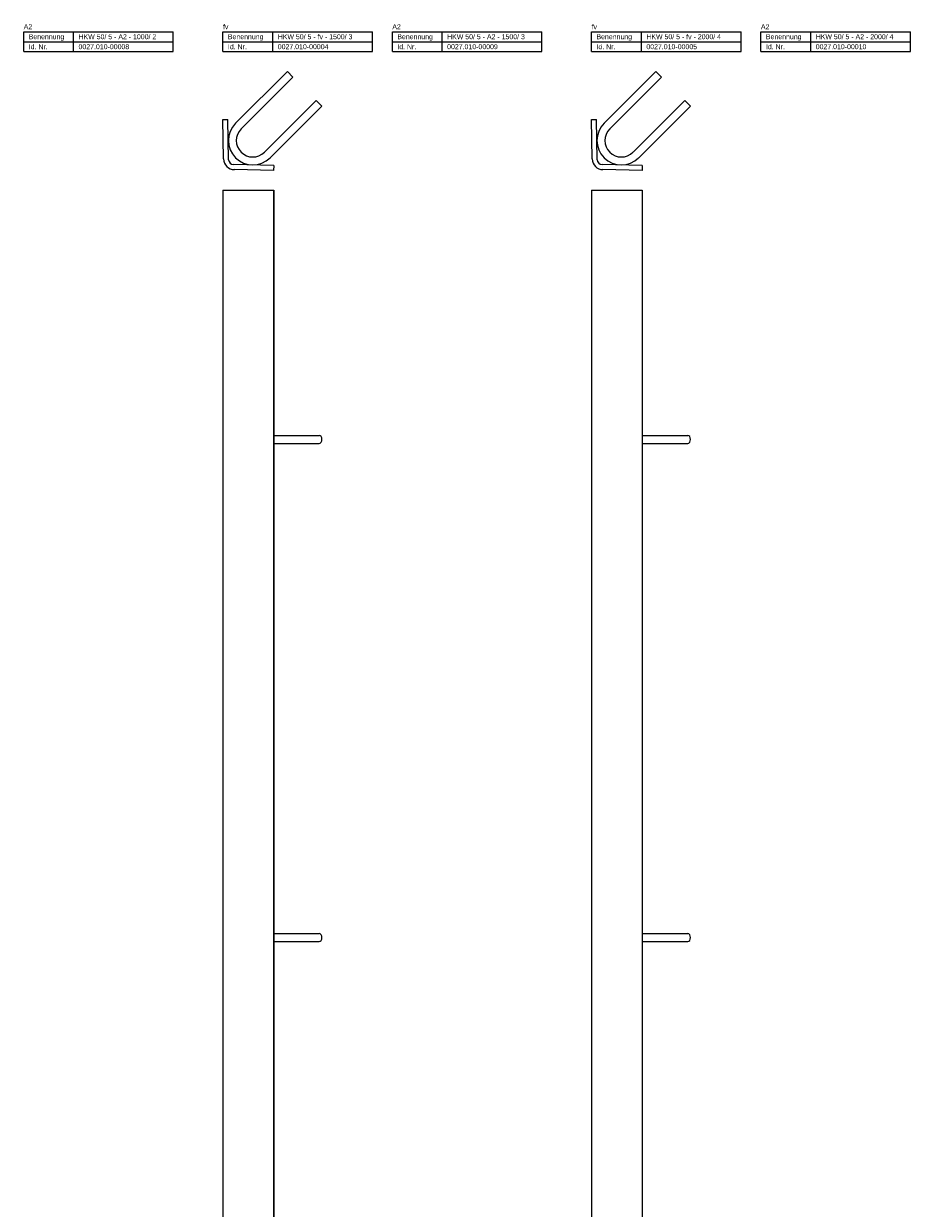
# Model space of a CAD drawing. Header units: millimetres. Extents: x 1092 to 2892, y 407 to 2574.
# Tile 3 of 3: x 2002 to 2892, y 1385 to 2574. Entities that reach past the tile are written whole.
import ezdxf

# ---------------------------------------------------------------- set-up
doc = ezdxf.new("R2010")
doc.units = ezdxf.units.MM
doc.header["$LTSCALE"] = 5
doc.layers.add('HALFEN', color=2, linetype='CONTINUOUS')
doc.styles.add('ARIAL50', font='ARIAL.TTF', dxfattribs={"height": 5})

msp = doc.modelspace()

# ---------------------------------------------------------------- linework, layer by layer
at = {"layer": 'HALFEN'}
for p, q in [((2002.3, 2566.2), (2152.3, 2566.2)), ((2002.3, 2546.2), (2002.3, 2566.2)), ((2002.3, 2556.2), (2152.3, 2556.2)), ((2052.3, 2546.2), (2052.3, 2566.2)), ((2152.3, 2546.2), (2152.3, 2566.2)), ((2202.3, 2566.2), (2352.3, 2566.2)), ((2202.3, 2546.2), (2202.3, 2566.2)), ((2202.3, 2556.2), (2352.3, 2556.2)), ((2252.3, 2546.2), (2252.3, 2566.2)), ((2352.3, 2546.2), (2352.3, 2566.2)), ((2372.3, 2566.2), (2522.3, 2566.2)), ((2372.3, 2546.2), (2372.3, 2566.2)), ((2372.3, 2556.2), (2522.3, 2556.2)), ((2422.3, 2546.2), (2422.3, 2566.2)), ((2522.3, 2546.2), (2522.3, 2566.2)), ((2572.3, 2566.2), (2722.3, 2566.2)), ((2572.3, 2546.2), (2572.3, 2566.2)), ((2572.3, 2556.2), (2722.3, 2556.2)), ((2622.3, 2546.2), (2622.3, 2566.2)), ((2722.3, 2546.2), (2722.3, 2566.2)), ((2742.3, 2566.2), (2892.3, 2566.2)), ((2742.3, 2546.2), (2742.3, 2566.2)), ((2742.3, 2556.2), (2892.3, 2556.2)), ((2792.3, 2546.2), (2792.3, 2566.2)), ((2892.3, 2546.2), (2892.3, 2566.2)), ((2002.3, 2546.2), (2152.3, 2546.2)), ((2202.3, 2546.2), (2352.3, 2546.2)), ((2372.3, 2546.2), (2522.3, 2546.2)), ((2572.3, 2546.2), (2722.3, 2546.2)), ((2742.3, 2546.2), (2892.3, 2546.2)), ((2214.9, 2474.3), (2266.9, 2526.2)), ((2220.6, 2468.6), (2272.5, 2520.6)), ((2272.5, 2520.6), (2266.9, 2526.2)), ((2584.9, 2474.3), (2636.9, 2526.2)), ((2590.6, 2468.6), (2642.5, 2520.6)), ((2642.5, 2520.6), (2636.9, 2526.2)), ((2243.9, 2445.3), (2295.9, 2497.3)), ((2301.5, 2491.6), (2295.9, 2497.3)), ((2613.9, 2445.3), (2665.9, 2497.3)), ((2671.5, 2491.6), (2665.9, 2497.3)), ((2249.6, 2439.6), (2301.5, 2491.6)), ((2619.6, 2439.6), (2671.5, 2491.6)), ((2202.9, 2438.6), (2202.3, 2478)), ((2202.3, 2478), (2207.2, 2478)), ((2208, 2437.7), (2207.2, 2478)), ((2572.9, 2438.6), (2572.3, 2478)), ((2572.3, 2478), (2577.2, 2478)), ((2578, 2437.7), (2577.2, 2478)), ((2253.2, 2432.1), (2212.9, 2432.8)), ((2253.1, 2427.1), (2213.7, 2427.8)), ((2253.2, 2432.1), (2253.1, 2427.1)), ((2623.2, 2432.1), (2582.9, 2432.8)), ((2623.1, 2427.1), (2583.7, 2427.8)), ((2623.2, 2432.1), (2623.1, 2427.1)), ((2202.3, 2407.1), (2202.3, 907.1)), ((2202.3, 2407.1), (2253.2, 2407.1)), ((2253.1, 2407.1), (2253.1, 907.1)), ((2253.2, 2407.1), (2253.2, 907.1)), ((2572.3, 2407.1), (2572.3, 407.1)), ((2572.3, 2407.1), (2623.2, 2407.1)), ((2623.1, 2407.1), (2623.1, 407.1)), ((2623.2, 2407.1), (2623.2, 407.1)), ((2253.2, 2161.1), (2298.8, 2161.1)), ((2253.2, 2153.1), (2298.8, 2153.1)), ((2623.2, 2161.1), (2668.8, 2161.1)), ((2623.2, 2153.1), (2668.8, 2153.1)), ((2253.2, 1661.1), (2298.8, 1661.1)), ((2253.2, 1653.1), (2298.8, 1653.1)), ((2623.2, 1661.1), (2668.8, 1661.1)), ((2623.2, 1653.1), (2668.8, 1653.1))]:
    msp.add_line(p, q, dxfattribs=at)
for centre, radius, start, end in [((2232.2, 2457), 24.5, 135, 315), ((2602.2, 2457), 24.5, 135, 315), ((2232.2, 2457), 16.5, 135, 315), ((2602.2, 2457), 16.5, 135, 315), ((2213.9, 2438.8), 11, 181, 269), ((2213, 2437.8), 5, 181, 269), ((2583.9, 2438.8), 11, 181, 269), ((2583, 2437.8), 5, 181, 269)]:
    msp.add_arc(centre, radius, start, end, dxfattribs=at)
for centre in [(2298.8, 2157.1), (2668.8, 2157.1), (2298.8, 1657.1), (2668.8, 1657.1)]:
    msp.add_ellipse(centre, major_axis=(0, 4), ratio=0.707107, start_param=3.141593, end_param=6.283185, dxfattribs=at)

# ---------------------------------------------------------------- texts
at = {"layer": 'HALFEN', "style": 'ARIAL50'}
for s, p in [('A2', (2002.3, 2568.7)), ('fv', (2202.3, 2568.7)), ('A2', (2372.3, 2568.7)), ('fv', (2572.3, 2568.7)), ('A2', (2742.3, 2568.7)), ('Benennung', (2007.3, 2558.7)), ('HKW 50/ 5 - A2 - 1000/ 2', (2057.3, 2558.7)), ('Benennung', (2207.2, 2558.7)), ('HKW 50/ 5 - fv - 1500/ 3', (2257.3, 2558.7)), ('Benennung', (2377.3, 2558.7)), ('HKW 50/ 5 - A2 - 1500/ 3', (2427.3, 2558.7)), ('Benennung', (2577.2, 2558.7)), ('HKW 50/ 5 - fv - 2000/ 4', (2627.3, 2558.7)), ('Benennung', (2747.3, 2558.7)), ('HKW 50/ 5 - A2 - 2000/ 4', (2797.3, 2558.7)), ('Id. Nr.', (2007.3, 2548.7)), ('0027.010-00008', (2057.3, 2548.7)), ('Id. Nr.', (2207.2, 2548.7)), ('0027.010-00004', (2257.3, 2548.7)), ('Id. Nr.', (2377.3, 2548.7)), ('0027.010-00009', (2427.3, 2548.7)), ('Id. Nr.', (2577.2, 2548.7)), ('0027.010-00005', (2627.3, 2548.7)), ('Id. Nr.', (2747.3, 2548.7)), ('0027.010-00010', (2797.3, 2548.7))]:
    msp.add_text(s, height=5, dxfattribs=at).set_placement(p)

doc.saveas('drawing.dxf')
